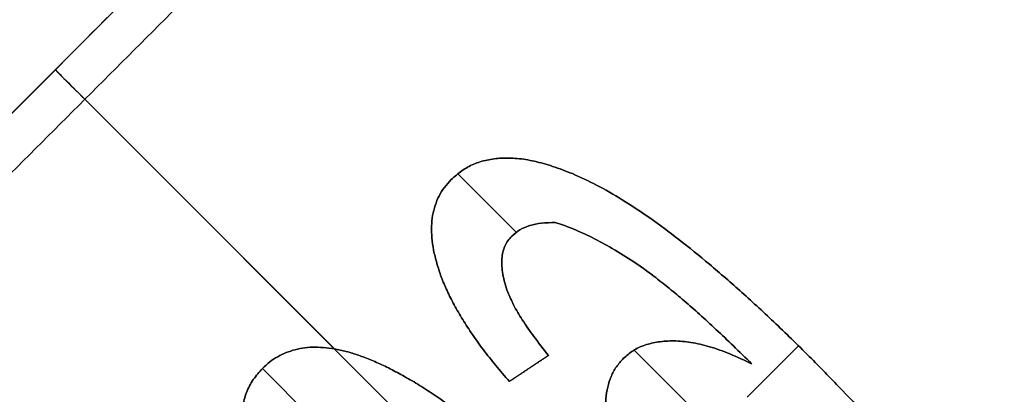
# Model space of a CAD drawing. Header units: millimetres. Extents: x -68 to 68, y -70 to 54.
# Tile 70 of 83: x 30.699 to 31.052, y -38.238 to -38.104. Entities that reach past the tile are written whole.
import ezdxf

# ---------------------------------------------------------------- set-up
doc = ezdxf.new("R2010")
doc.units = ezdxf.units.MM
doc.layers.add('Layer 01', color=7, linetype='Continuous', true_color=0x000000)

# ---------------------------------------------------------------- blocks, each defined once
blk = doc.blocks.new('User_Library-0603_SMD_Resistor.step')
at = {"layer": 'Layer 01', "color": 7, "true_color": 0xffffff}
for p, q in [((-0.11837, 0.302, -0.14177), (-0.09237, 0.302, -0.14177)), ((-0.07561, 0.302, -0.15328), (-0.07561, 0.302, -0.18233)), ((-0.07561, 0.302, -0.24201), (-0.07561, 0.302, -0.27161)), ((-0.05256, 0.301, -0.20268), (-0.0361, 0.301, -0.20598)), ((-0.04433, 0.302, -0.20433), (-0.04433, 0.3, -0.20433)), ((0, 0.3, -0.25856), (0, 0.3, -0.385)), ((0.02317, 0.302, -0.24219), (0.02317, 0.302, -0.27183)), ((0, 0.015, -0.4), (0, 0.285, -0.4)), ((-0.4, 0.15, -0.4), (0.4, 0.15, -0.4)), ((0, 0, 0.385), (0, 0, -0.385))]:
    blk.add_line(p, q, dxfattribs=at)
at = {"layer": 'Layer 01', "color": 7, "true_color": 0xffffff, "extrusion": (1, 0, 0)}
blk.add_arc((0.285, -0.385), 0.015, 270, 0, dxfattribs=at)
at = {"layer": 'Layer 01', "color": 7, "true_color": 0xffffff, "extrusion": (-1, 0, 0)}
blk.add_arc((-0.015, -0.385), 0.015, 270, 0, dxfattribs=at)
at = {"layer": 'Layer 01', "color": 7, "true_color": 0xffffff}
for points in [[(-0.4, 0.3, -0.385), (-0.4, 0.3), (-0.4, 0.3, 0.385)], [(0.4, 0.3, -0.385), (0, 0.3, -0.385), (-0.4, 0.3, -0.385)], [(-0.11841, 0.3, -0.13524), (-0.11841, 0.301, -0.13524), (-0.11841, 0.302, -0.13524)], [(-0.11821, 0.302, -0.15309), (-0.11821, 0.301, -0.15309), (-0.11821, 0.3, -0.15309)], [(-0.11821, 0.302, -0.11934), (-0.11821, 0.301, -0.11934), (-0.11821, 0.3, -0.11934)], [(-0.11754, 0.302, -0.16965), (-0.11754, 0.301, -0.16965), (-0.11754, 0.3, -0.16965)], [(-0.11646, 0.302, -0.18499), (-0.11646, 0.301, -0.18499), (-0.11646, 0.3, -0.18499)], [(-0.11497, 0.302, -0.19903), (-0.11497, 0.301, -0.19903), (-0.11497, 0.3, -0.19903)], [(-0.11306, 0.302, -0.21184), (-0.11306, 0.301, -0.21184), (-0.11306, 0.3, -0.21184)], [(-0.1107, 0.302, -0.22337), (-0.1107, 0.301, -0.22337), (-0.1107, 0.3, -0.22337)], [(-0.10792, 0.302, -0.23366), (-0.10792, 0.301, -0.23366), (-0.10792, 0.3, -0.23366)], [(-0.10468, 0.3, -0.24266), (-0.10468, 0.301, -0.24266), (-0.10468, 0.302, -0.24266)], [(-0.10195, 0.3, -0.14908), (-0.10195, 0.301, -0.14908), (-0.10195, 0.302, -0.14908)], [(-0.10185, 0.302, -0.15823), (-0.10185, 0.301, -0.15823), (-0.10185, 0.3, -0.15823)], [(-0.10164, 0.302, -0.16683), (-0.10164, 0.301, -0.16683), (-0.10164, 0.3, -0.16683)], [(-0.10154, 0.302, -0.2495), (-0.10154, 0.301, -0.2495), (-0.10154, 0.3, -0.2495)], [(-0.10128, 0.302, -0.1748), (-0.10128, 0.301, -0.1748), (-0.10128, 0.3, -0.1748)], [(-0.10082, 0.302, -0.18216), (-0.10082, 0.301, -0.18216), (-0.10082, 0.3, -0.18216)], [(-0.1002, 0.302, -0.18895), (-0.1002, 0.301, -0.18895), (-0.1002, 0.3, -0.18895)], [(-0.09948, 0.302, -0.19517), (-0.09948, 0.301, -0.19517), (-0.09948, 0.3, -0.19517)], [(-0.09892, 0.302, -0.1571), (-0.09892, 0.301, -0.1571), (-0.09892, 0.3, -0.1571)], [(-0.09866, 0.302, -0.20078), (-0.09866, 0.301, -0.20078), (-0.09866, 0.3, -0.20078)], [(-0.0982, 0.302, -0.25542), (-0.0982, 0.301, -0.25542), (-0.0982, 0.3, -0.25542)], [(-0.09768, 0.302, -0.20577), (-0.09768, 0.301, -0.20577), (-0.09768, 0.3, -0.20577)], [(-0.09562, 0.302, -0.16405), (-0.09562, 0.301, -0.16405), (-0.09562, 0.3, -0.16405)], [(-0.09552, 0.302, -0.21467), (-0.09552, 0.301, -0.21467), (-0.09552, 0.3, -0.21467)], [(-0.09454, 0.302, -0.26046), (-0.09454, 0.301, -0.26046), (-0.09454, 0.3, -0.26046)], [(-0.09315, 0.302, -0.22244), (-0.09315, 0.301, -0.22244), (-0.09315, 0.3, -0.22244)], [(-0.09197, 0.302, -0.16986), (-0.09197, 0.301, -0.16986), (-0.09197, 0.3, -0.16986)], [(-0.09063, 0.302, -0.26453), (-0.09063, 0.301, -0.26453), (-0.09063, 0.3, -0.26453)], [(-0.09063, 0.302, -0.22908), (-0.09063, 0.301, -0.22908), (-0.09063, 0.3, -0.22908)], [(-0.08801, 0.302, -0.17459), (-0.08801, 0.301, -0.17459), (-0.08801, 0.3, -0.17459)], [(-0.08796, 0.3, -0.23458), (-0.08796, 0.301, -0.23458), (-0.08796, 0.302, -0.23458)], [(-0.08652, 0.302, -0.26772), (-0.08652, 0.301, -0.26772), (-0.08652, 0.3, -0.26772)], [(-0.08436, 0.302, -0.23793), (-0.08436, 0.301, -0.23793), (-0.08436, 0.3, -0.23793)], [(-0.08384, 0.302, -0.17825), (-0.08384, 0.301, -0.17825), (-0.08384, 0.3, -0.17825)], [(-0.08209, 0.302, -0.27003), (-0.08209, 0.301, -0.27003), (-0.08209, 0.3, -0.27003)], [(-0.08075, 0.302, -0.24029), (-0.08075, 0.301, -0.24029), (-0.08075, 0.3, -0.24029)], [(-0.07957, 0.302, -0.18087), (-0.07957, 0.301, -0.18087), (-0.07957, 0.3, -0.18087)], [(-0.07741, 0.302, -0.27137), (-0.07741, 0.301, -0.27137), (-0.07741, 0.3, -0.27137)], [(-0.07715, 0.302, -0.24173), (-0.07715, 0.301, -0.24173), (-0.07715, 0.3, -0.24173)], [(-0.07525, 0.302, -0.18241), (-0.07525, 0.301, -0.18241), (-0.07525, 0.3, -0.18241)], [(-0.07355, 0.3, -0.2422), (-0.07355, 0.301, -0.2422), (-0.07355, 0.302, -0.2422)], [(-0.07247, 0.3, -0.27183), (-0.07247, 0.301, -0.27183), (-0.07247, 0.302, -0.27183)], [(-0.07134, 0.302, -0.24199), (-0.07134, 0.301, -0.24199), (-0.07134, 0.3, -0.24199)], [(-0.07077, 0.3, -0.18293), (-0.07077, 0.301, -0.18293), (-0.07077, 0.302, -0.18293)], [(-0.06918, 0.302, -0.24137), (-0.06918, 0.301, -0.24137), (-0.06918, 0.3, -0.24137)], [(-0.06877, 0.302, -0.27157), (-0.06877, 0.301, -0.27157), (-0.06877, 0.3, -0.27157)], [(-0.06717, 0.302, -0.24035), (-0.06717, 0.301, -0.24035), (-0.06717, 0.3, -0.24035)], [(-0.06691, 0.302, -0.18257), (-0.06691, 0.301, -0.18257), (-0.06691, 0.3, -0.18257)], [(-0.06527, 0.302, -0.27075), (-0.06527, 0.301, -0.27075), (-0.06527, 0.3, -0.27075)], [(-0.06522, 0.302, -0.2389), (-0.06522, 0.301, -0.2389), (-0.06522, 0.3, -0.2389)], [(-0.06336, 0.302, -0.23705), (-0.06336, 0.301, -0.23705), (-0.06336, 0.3, -0.23705)], [(-0.06316, 0.302, -0.18149), (-0.06316, 0.301, -0.18149), (-0.06316, 0.3, -0.18149)], [(-0.06187, 0.302, -0.26936), (-0.06187, 0.301, -0.26936), (-0.06187, 0.3, -0.26936)], [(-0.06156, 0.302, -0.23479), (-0.06156, 0.301, -0.23479), (-0.06156, 0.3, -0.23479)], [(-0.05992, 0.302, -0.23211), (-0.05992, 0.301, -0.23211), (-0.05992, 0.3, -0.23211)], [(-0.05961, 0.302, -0.17964), (-0.05961, 0.301, -0.17964), (-0.05961, 0.3, -0.17964)], [(-0.05868, 0.302, -0.26746), (-0.05868, 0.301, -0.26746), (-0.05868, 0.3, -0.26746)], [(-0.05832, 0.3, -0.22903), (-0.05832, 0.301, -0.22903), (-0.05832, 0.302, -0.22903)], [(-0.05657, 0.302, -0.22429), (-0.05657, 0.301, -0.22429), (-0.05657, 0.3, -0.22429)], [(-0.0557, 0.302, -0.26499), (-0.0557, 0.301, -0.26499), (-0.0557, 0.3, -0.26499)], [(-0.05498, 0.302, -0.21833), (-0.05498, 0.301, -0.21833), (-0.05498, 0.3, -0.21833)], [(-0.05369, 0.302, -0.21112), (-0.05369, 0.301, -0.21112), (-0.05369, 0.3, -0.21112)], [(-0.05287, 0.302, -0.26201), (-0.05287, 0.301, -0.26201), (-0.05287, 0.3, -0.26201)], [(-0.05256, 0.3, -0.20268), (-0.05256, 0.301, -0.20268), (-0.05256, 0.302, -0.20268)], [(-0.05256, 0.302, -0.20268), (-0.04433, 0.302, -0.20433), (-0.0361, 0.302, -0.20598)], [(-0.0361, 0.3, -0.20598), (-0.04433, 0.3, -0.20433), (-0.05256, 0.3, -0.20268)], [(-0.05019, 0.302, -0.25846), (-0.05019, 0.301, -0.25846), (-0.05019, 0.3, -0.25846)], [(-0.04767, 0.302, -0.25434), (-0.04767, 0.301, -0.25434), (-0.04767, 0.3, -0.25434)], [(-0.04536, 0.302, -0.24976), (-0.04536, 0.301, -0.24976), (-0.04536, 0.3, -0.24976)], [(-0.0433, 0.302, -0.24477), (-0.0433, 0.301, -0.24477), (-0.0433, 0.3, -0.24477)], [(-0.0415, 0.302, -0.23932), (-0.0415, 0.301, -0.23932), (-0.0415, 0.3, -0.23932)], [(-0.03996, 0.302, -0.2335), (-0.03996, 0.301, -0.2335), (-0.03996, 0.3, -0.2335)], [(-0.03862, 0.302, -0.22723), (-0.03862, 0.301, -0.22723), (-0.03862, 0.3, -0.22723)], [(-0.03754, 0.302, -0.22059), (-0.03754, 0.301, -0.22059), (-0.03754, 0.3, -0.22059)], [(-0.03671, 0.302, -0.21349), (-0.03671, 0.301, -0.21349), (-0.03671, 0.3, -0.21349)], [(-0.0361, 0.302, -0.20598), (-0.0361, 0.301, -0.20598), (-0.0361, 0.3, -0.20598)], [(-0.01356, 0.302, -0.22208), (-0.01356, 0.301, -0.22208), (-0.01356, 0.3, -0.22208)], [(-0.01217, 0.302, -0.22851), (-0.01217, 0.301, -0.22851), (-0.01217, 0.3, -0.22851)], [(-0.01058, 0.302, -0.23448), (-0.01058, 0.301, -0.23448), (-0.01058, 0.3, -0.23448)], [(-0.00888, 0.302, -0.24004), (-0.00888, 0.301, -0.24004), (-0.00888, 0.3, -0.24004)], [(-0.00703, 0.302, -0.24508), (-0.00703, 0.301, -0.24508), (-0.00703, 0.3, -0.24508)], [(-0.00502, 0.302, -0.24976), (-0.00502, 0.301, -0.24976), (-0.00502, 0.3, -0.24976)], [(-0.00291, 0.302, -0.25393), (-0.00291, 0.301, -0.25393), (-0.00291, 0.3, -0.25393)], [(-0.0006, 0.302, -0.25768), (-0.0006, 0.301, -0.25768), (-0.0006, 0.3, -0.25768)], [(0.00182, 0.302, -0.26098), (0.00182, 0.301, -0.26098), (0.00182, 0.3, -0.26098)], [(0.00444, 0.302, -0.26386), (0.00444, 0.301, -0.26386), (0.00444, 0.3, -0.26386)], [(0.00717, 0.302, -0.26633), (0.00717, 0.301, -0.26633), (0.00717, 0.3, -0.26633)], [(0.0101, 0.302, -0.26828), (0.0101, 0.301, -0.26828), (0.0101, 0.3, -0.26828)], [(0.01314, 0.302, -0.26983), (0.01314, 0.301, -0.26983), (0.01314, 0.3, -0.26983)], [(0.01633, 0.302, -0.27096), (0.01633, 0.301, -0.27096), (0.01633, 0.3, -0.27096)], [(0.01967, 0.302, -0.27163), (0.01967, 0.301, -0.27163), (0.01967, 0.3, -0.27163)], [(0.02317, 0.3, -0.27183), (0.02317, 0.301, -0.27183), (0.02317, 0.302, -0.27183)], [(0.02832, 0.302, -0.27132), (0.02832, 0.301, -0.27132), (0.02832, 0.3, -0.27132)], [(0.03331, 0.302, -0.26977), (0.03331, 0.301, -0.26977), (0.03331, 0.3, -0.26977)], [(0.4, 0.285, -0.4), (0, 0.285, -0.4), (-0.4, 0.285, -0.4)], [(-0.4, 0.015, -0.4), (0, 0.015, -0.4), (0.4, 0.015, -0.4)], [(-0.4, 0, 0.385), (-0.4, 0), (-0.4, 0, -0.385)], [(0.4, 0, -0.385), (0, 0, -0.385), (-0.4, 0, -0.385)]]:
    blk.add_open_spline(points, degree=2, dxfattribs=at)
for points, knots in [([(-0.10468, 0.302, -0.24266), (-0.10581, 0.302, -0.23968), (-0.10821, 0.302, -0.23337), (-0.11087, 0.302, -0.22303), (-0.11326, 0.302, -0.21148), (-0.1151, 0.302, -0.19865), (-0.11659, 0.302, -0.18458), (-0.11763, 0.302, -0.16926), (-0.11832, 0.302, -0.15267), (-0.11838, 0.302, -0.14119), (-0.11841, 0.302, -0.13524)], [-1, -1, -1, -1, -0.912106, -0.814209, -0.706146, -0.587187, -0.457451, -0.316279, -0.16399, 0, 0, 0, 0]), ([(-0.11841, 0.302, -0.13524), (-0.11837, 0.302, -0.12994), (-0.11829, 0.302, -0.11971), (-0.11774, 0.302, -0.10495), (-0.11679, 0.302, -0.09134), (-0.1154, 0.302, -0.0789), (-0.1137, 0.302, -0.06761), (-0.11155, 0.302, -0.05749), (-0.10901, 0.302, -0.04852), (-0.10608, 0.302, -0.04067), (-0.10281, 0.302, -0.03387), (-0.09933, 0.302, -0.02799), (-0.09564, 0.302, -0.02297), (-0.09165, 0.302, -0.01891), (-0.08745, 0.302, -0.0157), (-0.08301, 0.302, -0.01337), (-0.07828, 0.302, -0.01198), (-0.07504, 0.302, -0.0118), (-0.0734, 0.302, -0.01171)], [-1, -1, -1, -1, -0.88815, -0.784196, -0.688396, -0.600262, -0.520046, -0.447495, -0.381968, -0.32355, -0.270938, -0.222893, -0.17946, -0.13979, -0.103088, -0.068446, -0.034539, 0, 0, 0, 0]), ([(-0.11841, 0.301, -0.13524), (-0.11838, 0.301, -0.14119), (-0.11832, 0.301, -0.15267), (-0.11763, 0.301, -0.16926), (-0.11659, 0.301, -0.18458), (-0.1151, 0.301, -0.19865), (-0.11326, 0.301, -0.21148), (-0.11087, 0.301, -0.22303), (-0.10821, 0.301, -0.23337), (-0.10581, 0.301, -0.23968), (-0.10468, 0.301, -0.24266)], [0, 0, 0, 0, 0.16399, 0.316279, 0.457451, 0.587187, 0.706146, 0.814209, 0.912106, 1, 1, 1, 1]), ([(-0.0734, 0.301, -0.01171), (-0.07504, 0.301, -0.0118), (-0.07828, 0.301, -0.01198), (-0.08301, 0.301, -0.01337), (-0.08745, 0.301, -0.0157), (-0.09165, 0.301, -0.01891), (-0.09564, 0.301, -0.02297), (-0.09933, 0.301, -0.02799), (-0.10281, 0.301, -0.03387), (-0.10608, 0.301, -0.04067), (-0.10901, 0.301, -0.04852), (-0.11155, 0.301, -0.05749), (-0.1137, 0.301, -0.06761), (-0.1154, 0.301, -0.0789), (-0.11679, 0.301, -0.09134), (-0.11774, 0.301, -0.10495), (-0.11829, 0.301, -0.11971), (-0.11837, 0.301, -0.12994), (-0.11841, 0.301, -0.13524)], [0, 0, 0, 0, 0.034539, 0.068446, 0.103088, 0.13979, 0.17946, 0.222893, 0.270938, 0.32355, 0.381968, 0.447495, 0.520046, 0.600262, 0.688396, 0.784196, 0.88815, 1, 1, 1, 1]), ([(-0.11841, 0.3, -0.13524), (-0.11838, 0.3, -0.14119), (-0.11832, 0.3, -0.15267), (-0.11763, 0.3, -0.16926), (-0.11659, 0.3, -0.18458), (-0.1151, 0.3, -0.19865), (-0.11326, 0.3, -0.21148), (-0.11087, 0.3, -0.22303), (-0.10821, 0.3, -0.23337), (-0.10581, 0.3, -0.23968), (-0.10468, 0.3, -0.24266)], [0, 0, 0, 0, 0.16399, 0.316279, 0.457451, 0.587187, 0.706146, 0.814209, 0.912106, 1, 1, 1, 1]), ([(-0.0734, 0.3, -0.01171), (-0.07504, 0.3, -0.0118), (-0.07828, 0.3, -0.01198), (-0.08301, 0.3, -0.01337), (-0.08745, 0.3, -0.0157), (-0.09165, 0.3, -0.01891), (-0.09564, 0.3, -0.02297), (-0.09933, 0.3, -0.02799), (-0.10281, 0.3, -0.03387), (-0.10608, 0.3, -0.04067), (-0.10901, 0.3, -0.04852), (-0.11155, 0.3, -0.05749), (-0.1137, 0.3, -0.06761), (-0.1154, 0.3, -0.0789), (-0.11679, 0.3, -0.09134), (-0.11774, 0.3, -0.10495), (-0.11829, 0.3, -0.11971), (-0.11837, 0.3, -0.12994), (-0.11841, 0.3, -0.13524)], [0, 0, 0, 0, 0.034539, 0.068446, 0.103088, 0.13979, 0.17946, 0.222893, 0.270938, 0.32355, 0.381968, 0.447495, 0.520046, 0.600262, 0.688396, 0.784196, 0.88815, 1, 1, 1, 1]), ([(-0.07247, 0.302, -0.27183), (-0.07413, 0.302, -0.27174), (-0.07741, 0.302, -0.27156), (-0.0822, 0.302, -0.27017), (-0.08666, 0.302, -0.26781), (-0.09082, 0.302, -0.26452), (-0.09478, 0.302, -0.2604), (-0.0984, 0.302, -0.25532), (-0.10175, 0.302, -0.24934), (-0.10367, 0.302, -0.24496), (-0.10468, 0.302, -0.24266)], [-1, -1, -1, -1, -0.892674, -0.787329, -0.67929, -0.566631, -0.444611, -0.309908, -0.16287, 0, 0, 0, 0]), ([(-0.10468, 0.301, -0.24266), (-0.10367, 0.301, -0.24496), (-0.10175, 0.301, -0.24934), (-0.0984, 0.301, -0.25532), (-0.09478, 0.301, -0.2604), (-0.09082, 0.301, -0.26452), (-0.08666, 0.301, -0.26781), (-0.0822, 0.301, -0.27017), (-0.07741, 0.301, -0.27156), (-0.07413, 0.301, -0.27174), (-0.07247, 0.301, -0.27183)], [0, 0, 0, 0, 0.16287, 0.309908, 0.444611, 0.566631, 0.67929, 0.787329, 0.892674, 1, 1, 1, 1]), ([(-0.10468, 0.3, -0.24266), (-0.10367, 0.3, -0.24496), (-0.10175, 0.3, -0.24934), (-0.0984, 0.3, -0.25532), (-0.09478, 0.3, -0.2604), (-0.09082, 0.3, -0.26452), (-0.08666, 0.3, -0.26781), (-0.0822, 0.3, -0.27017), (-0.07741, 0.3, -0.27156), (-0.07413, 0.3, -0.27174), (-0.07247, 0.3, -0.27183)], [0, 0, 0, 0, 0.16287, 0.309908, 0.444611, 0.566631, 0.67929, 0.787329, 0.892674, 1, 1, 1, 1]), ([(-0.07077, 0.302, -0.18293), (-0.07228, 0.302, -0.18283), (-0.07532, 0.302, -0.18263), (-0.07978, 0.302, -0.18095), (-0.08407, 0.302, -0.17826), (-0.08827, 0.302, -0.17455), (-0.09222, 0.302, -0.16976), (-0.09588, 0.302, -0.16388), (-0.09914, 0.302, -0.15687), (-0.10098, 0.302, -0.15177), (-0.10195, 0.302, -0.14908)], [-1, -1, -1, -1, -0.907964, -0.814222, -0.711841, -0.59864, -0.472555, -0.3323, -0.175284, 0, 0, 0, 0]), ([(-0.10195, 0.302, -0.14908), (-0.10192, 0.302, -0.15213), (-0.10187, 0.302, -0.15805), (-0.10168, 0.302, -0.16662), (-0.10131, 0.302, -0.1746), (-0.10087, 0.302, -0.18198), (-0.10024, 0.302, -0.18877), (-0.09953, 0.302, -0.19498), (-0.09874, 0.302, -0.2006), (-0.09744, 0.302, -0.20711), (-0.09569, 0.302, -0.21436), (-0.09333, 0.302, -0.22214), (-0.09089, 0.302, -0.22883), (-0.08888, 0.302, -0.23276), (-0.08796, 0.302, -0.23458)], [-1, -1, -1, -1, -0.895269, -0.796988, -0.705702, -0.621403, -0.543422, -0.471758, -0.406942, -0.348789, -0.244049, -0.151179, -0.069993, 0, 0, 0, 0]), ([(-0.10195, 0.301, -0.14908), (-0.10098, 0.301, -0.15177), (-0.09914, 0.301, -0.15687), (-0.09588, 0.301, -0.16388), (-0.09222, 0.301, -0.16976), (-0.08827, 0.301, -0.17455), (-0.08407, 0.301, -0.17826), (-0.07978, 0.301, -0.18095), (-0.07532, 0.301, -0.18263), (-0.07228, 0.301, -0.18283), (-0.07077, 0.301, -0.18293)], [0, 0, 0, 0, 0.175284, 0.3323, 0.472555, 0.59864, 0.711841, 0.814222, 0.907964, 1, 1, 1, 1]), ([(-0.08796, 0.301, -0.23458), (-0.08888, 0.301, -0.23276), (-0.09089, 0.301, -0.22883), (-0.09333, 0.301, -0.22214), (-0.09569, 0.301, -0.21436), (-0.09744, 0.301, -0.20711), (-0.09874, 0.301, -0.2006), (-0.09953, 0.301, -0.19498), (-0.10024, 0.301, -0.18877), (-0.10087, 0.301, -0.18198), (-0.10131, 0.301, -0.1746), (-0.10168, 0.301, -0.16662), (-0.10187, 0.301, -0.15805), (-0.10192, 0.301, -0.15213), (-0.10195, 0.301, -0.14908)], [0, 0, 0, 0, 0.069993, 0.151179, 0.244049, 0.348789, 0.406942, 0.471758, 0.543422, 0.621403, 0.705702, 0.796988, 0.895269, 1, 1, 1, 1]), ([(-0.10195, 0.3, -0.14908), (-0.10098, 0.3, -0.15177), (-0.09914, 0.3, -0.15687), (-0.09588, 0.3, -0.16388), (-0.09222, 0.3, -0.16976), (-0.08827, 0.3, -0.17455), (-0.08407, 0.3, -0.17826), (-0.07978, 0.3, -0.18095), (-0.07532, 0.3, -0.18263), (-0.07228, 0.3, -0.18283), (-0.07077, 0.3, -0.18293)], [0, 0, 0, 0, 0.175284, 0.3323, 0.472555, 0.59864, 0.711841, 0.814222, 0.907964, 1, 1, 1, 1]), ([(-0.08796, 0.3, -0.23458), (-0.08888, 0.3, -0.23276), (-0.09089, 0.3, -0.22883), (-0.09333, 0.3, -0.22214), (-0.09569, 0.3, -0.21436), (-0.09744, 0.3, -0.20711), (-0.09874, 0.3, -0.2006), (-0.09953, 0.3, -0.19498), (-0.10024, 0.3, -0.18877), (-0.10087, 0.3, -0.18198), (-0.10131, 0.3, -0.1746), (-0.10168, 0.3, -0.16662), (-0.10187, 0.3, -0.15805), (-0.10192, 0.3, -0.15213), (-0.10195, 0.3, -0.14908)], [0, 0, 0, 0, 0.069993, 0.151179, 0.244049, 0.348789, 0.406942, 0.471758, 0.543422, 0.621403, 0.705702, 0.796988, 0.895269, 1, 1, 1, 1]), ([(-0.08796, 0.302, -0.23458), (-0.08679, 0.302, -0.23574), (-0.08461, 0.302, -0.23792), (-0.08094, 0.302, -0.24032), (-0.07728, 0.302, -0.24192), (-0.07477, 0.302, -0.24211), (-0.07355, 0.302, -0.2422)], [-1, -1, -1, -1, -0.706308, -0.448782, -0.216987, 0, 0, 0, 0]), ([(-0.07355, 0.301, -0.2422), (-0.07477, 0.301, -0.24211), (-0.07728, 0.301, -0.24192), (-0.08094, 0.301, -0.24032), (-0.08461, 0.301, -0.23792), (-0.08679, 0.301, -0.23574), (-0.08796, 0.301, -0.23458)], [0, 0, 0, 0, 0.216987, 0.448782, 0.706308, 1, 1, 1, 1]), ([(-0.07355, 0.3, -0.2422), (-0.07477, 0.3, -0.24211), (-0.07728, 0.3, -0.24192), (-0.08094, 0.3, -0.24032), (-0.08461, 0.3, -0.23792), (-0.08679, 0.3, -0.23574), (-0.08796, 0.3, -0.23458)], [0, 0, 0, 0, 0.216987, 0.448782, 0.706308, 1, 1, 1, 1]), ([(-0.07355, 0.302, -0.2422), (-0.07281, 0.302, -0.24216), (-0.07132, 0.302, -0.24207), (-0.06915, 0.302, -0.24144), (-0.06709, 0.302, -0.24037), (-0.06512, 0.302, -0.23891), (-0.06327, 0.302, -0.23701), (-0.06146, 0.302, -0.23476), (-0.05983, 0.302, -0.23204), (-0.05884, 0.302, -0.23006), (-0.05832, 0.302, -0.22903)], [-1, -1, -1, -1, -0.895592, -0.789987, -0.684024, -0.569906, -0.446819, -0.310892, -0.163277, 0, 0, 0, 0]), ([(-0.05832, 0.301, -0.22903), (-0.05884, 0.301, -0.23006), (-0.05983, 0.301, -0.23204), (-0.06146, 0.301, -0.23476), (-0.06327, 0.301, -0.23701), (-0.06512, 0.301, -0.23891), (-0.06709, 0.301, -0.24037), (-0.06915, 0.301, -0.24144), (-0.07132, 0.301, -0.24207), (-0.07281, 0.301, -0.24216), (-0.07355, 0.301, -0.2422)], [0, 0, 0, 0, 0.163277, 0.310892, 0.446819, 0.569906, 0.684024, 0.789987, 0.895592, 1, 1, 1, 1]), ([(-0.05832, 0.3, -0.22903), (-0.05884, 0.3, -0.23006), (-0.05983, 0.3, -0.23204), (-0.06146, 0.3, -0.23476), (-0.06327, 0.3, -0.23701), (-0.06512, 0.3, -0.23891), (-0.06709, 0.3, -0.24037), (-0.06915, 0.3, -0.24144), (-0.07132, 0.3, -0.24207), (-0.07281, 0.3, -0.24216), (-0.07355, 0.3, -0.2422)], [0, 0, 0, 0, 0.163277, 0.310892, 0.446819, 0.569906, 0.684024, 0.789987, 0.895592, 1, 1, 1, 1]), ([(-0.0361, 0.302, -0.20598), (-0.03629, 0.302, -0.20848), (-0.03666, 0.302, -0.21336), (-0.03746, 0.302, -0.22046), (-0.03855, 0.302, -0.22714), (-0.03988, 0.302, -0.23338), (-0.04142, 0.302, -0.23925), (-0.04319, 0.302, -0.24469), (-0.04526, 0.302, -0.24971), (-0.04757, 0.302, -0.25428), (-0.05006, 0.302, -0.25839), (-0.05273, 0.302, -0.26197), (-0.05559, 0.302, -0.26499), (-0.05858, 0.302, -0.26751), (-0.06182, 0.302, -0.26944), (-0.06521, 0.302, -0.27083), (-0.06879, 0.302, -0.2717), (-0.07123, 0.302, -0.27179), (-0.07247, 0.302, -0.27183)], [-1, -1, -1, -1, -0.908157, -0.821058, -0.739117, -0.660911, -0.587612, -0.517626, -0.451844, -0.389318, -0.330502, -0.276333, -0.22622, -0.17902, -0.133753, -0.089046, -0.045249, 0, 0, 0, 0]), ([(-0.07247, 0.301, -0.27183), (-0.07123, 0.301, -0.27179), (-0.06879, 0.301, -0.2717), (-0.06521, 0.301, -0.27083), (-0.06182, 0.301, -0.26944), (-0.05858, 0.301, -0.26751), (-0.05559, 0.301, -0.26499), (-0.05273, 0.301, -0.26197), (-0.05006, 0.301, -0.25839), (-0.04757, 0.301, -0.25428), (-0.04526, 0.301, -0.24971), (-0.04319, 0.301, -0.24469), (-0.04142, 0.301, -0.23925), (-0.03988, 0.301, -0.23338), (-0.03855, 0.301, -0.22714), (-0.03746, 0.301, -0.22046), (-0.03666, 0.301, -0.21336), (-0.03629, 0.301, -0.20848), (-0.0361, 0.301, -0.20598)], [0, 0, 0, 0, 0.045249, 0.089046, 0.133753, 0.17902, 0.22622, 0.276333, 0.330502, 0.389318, 0.451844, 0.517626, 0.587612, 0.660911, 0.739117, 0.821058, 0.908157, 1, 1, 1, 1]), ([(-0.07247, 0.3, -0.27183), (-0.07123, 0.3, -0.27179), (-0.06879, 0.3, -0.2717), (-0.06521, 0.3, -0.27083), (-0.06182, 0.3, -0.26944), (-0.05858, 0.3, -0.26751), (-0.05559, 0.3, -0.26499), (-0.05273, 0.3, -0.26197), (-0.05006, 0.3, -0.25839), (-0.04757, 0.3, -0.25428), (-0.04526, 0.3, -0.24971), (-0.04319, 0.3, -0.24469), (-0.04142, 0.3, -0.23925), (-0.03988, 0.3, -0.23338), (-0.03855, 0.3, -0.22714), (-0.03746, 0.3, -0.22046), (-0.03666, 0.3, -0.21336), (-0.03629, 0.3, -0.20848), (-0.0361, 0.3, -0.20598)], [0, 0, 0, 0, 0.045249, 0.089046, 0.133753, 0.17902, 0.22622, 0.276333, 0.330502, 0.389318, 0.451844, 0.517626, 0.587612, 0.660911, 0.739117, 0.821058, 0.908157, 1, 1, 1, 1]), ([(-0.0328, 0.302, -0.09958), (-0.03283, 0.302, -0.10258), (-0.03288, 0.302, -0.10845), (-0.0334, 0.302, -0.11704), (-0.03426, 0.302, -0.1252), (-0.03551, 0.302, -0.13292), (-0.03703, 0.302, -0.14024), (-0.03892, 0.302, -0.14714), (-0.04118, 0.302, -0.15361), (-0.0438, 0.302, -0.15957), (-0.04659, 0.302, -0.16501), (-0.04954, 0.302, -0.16977), (-0.05272, 0.302, -0.17378), (-0.05598, 0.302, -0.17713), (-0.05949, 0.302, -0.17966), (-0.06307, 0.302, -0.1816), (-0.06688, 0.302, -0.18271), (-0.06948, 0.302, -0.18286), (-0.07077, 0.302, -0.18293)], [-1, -1, -1, -1, -0.909148, -0.822306, -0.739818, -0.660965, -0.585629, -0.513469, -0.444682, -0.37843, -0.316442, -0.259988, -0.208997, -0.162015, -0.118928, -0.07853, -0.0391, 0, 0, 0, 0]), ([(-0.07077, 0.301, -0.18293), (-0.06948, 0.301, -0.18286), (-0.06688, 0.301, -0.18271), (-0.06307, 0.301, -0.1816), (-0.05949, 0.301, -0.17966), (-0.05598, 0.301, -0.17713), (-0.05272, 0.301, -0.17378), (-0.04954, 0.301, -0.16977), (-0.04659, 0.301, -0.16501), (-0.0438, 0.301, -0.15957), (-0.04118, 0.301, -0.15361), (-0.03892, 0.301, -0.14714), (-0.03703, 0.301, -0.14024), (-0.03551, 0.301, -0.13292), (-0.03426, 0.301, -0.1252), (-0.0334, 0.301, -0.11704), (-0.03288, 0.301, -0.10845), (-0.03283, 0.301, -0.10258), (-0.0328, 0.301, -0.09958)], [0, 0, 0, 0, 0.0391, 0.07853, 0.118928, 0.162015, 0.208997, 0.259988, 0.316442, 0.37843, 0.444682, 0.513469, 0.585629, 0.660965, 0.739818, 0.822306, 0.909148, 1, 1, 1, 1]), ([(-0.07077, 0.3, -0.18293), (-0.06948, 0.3, -0.18286), (-0.06688, 0.3, -0.18271), (-0.06307, 0.3, -0.1816), (-0.05949, 0.3, -0.17966), (-0.05598, 0.3, -0.17713), (-0.05272, 0.3, -0.17378), (-0.04954, 0.3, -0.16977), (-0.04659, 0.3, -0.16501), (-0.0438, 0.3, -0.15957), (-0.04118, 0.3, -0.15361), (-0.03892, 0.3, -0.14714), (-0.03703, 0.3, -0.14024), (-0.03551, 0.3, -0.13292), (-0.03426, 0.3, -0.1252), (-0.0334, 0.3, -0.11704), (-0.03288, 0.3, -0.10845), (-0.03283, 0.3, -0.10258), (-0.0328, 0.3, -0.09958)], [0, 0, 0, 0, 0.0391, 0.07853, 0.118928, 0.162015, 0.208997, 0.259988, 0.316442, 0.37843, 0.444682, 0.513469, 0.585629, 0.660965, 0.739818, 0.822306, 0.909148, 1, 1, 1, 1]), ([(-0.05832, 0.302, -0.22903), (-0.05771, 0.302, -0.22746), (-0.05635, 0.302, -0.22397), (-0.05481, 0.302, -0.21797), (-0.05358, 0.302, -0.21074), (-0.05292, 0.302, -0.2055), (-0.05256, 0.302, -0.20268)], [-1, -1, -1, -1, -0.813475, -0.585132, -0.314678, 0, 0, 0, 0]), ([(-0.05256, 0.301, -0.20268), (-0.05292, 0.301, -0.2055), (-0.05358, 0.301, -0.21074), (-0.05481, 0.301, -0.21797), (-0.05635, 0.301, -0.22397), (-0.05771, 0.301, -0.22746), (-0.05832, 0.301, -0.22903)], [0, 0, 0, 0, 0.314678, 0.585132, 0.813475, 1, 1, 1, 1]), ([(-0.05256, 0.3, -0.20268), (-0.05292, 0.3, -0.2055), (-0.05358, 0.3, -0.21074), (-0.05481, 0.3, -0.21797), (-0.05635, 0.3, -0.22397), (-0.05771, 0.3, -0.22746), (-0.05832, 0.3, -0.22903)], [0, 0, 0, 0, 0.314678, 0.585132, 0.813475, 1, 1, 1, 1]), ([(0.02317, 0.302, -0.27183), (0.022, 0.302, -0.2718), (0.0197, 0.302, -0.27173), (0.01632, 0.302, -0.27104), (0.0131, 0.302, -0.26989), (0.01004, 0.302, -0.26831), (0.00706, 0.302, -0.26638), (0.00436, 0.302, -0.26384), (0.00172, 0.302, -0.26098), (-0.0007, 0.302, -0.25762), (-0.00302, 0.302, -0.25389), (-0.00513, 0.302, -0.24965), (-0.0071, 0.302, -0.24501), (-0.00899, 0.302, -0.23992), (-0.01063, 0.302, -0.23437), (-0.01227, 0.302, -0.2284), (-0.01361, 0.302, -0.22194), (-0.01492, 0.302, -0.21505), (-0.01604, 0.302, -0.20767), (-0.01701, 0.302, -0.1998), (-0.01783, 0.302, -0.19139), (-0.01849, 0.302, -0.18247), (-0.01901, 0.302, -0.17302), (-0.01934, 0.302, -0.16304), (-0.01963, 0.302, -0.15252), (-0.01963, 0.302, -0.14534), (-0.01963, 0.302, -0.14167)], [-1, -1, -1, -1, -0.976284, -0.953206, -0.930302, -0.907258, -0.883407, -0.858512, -0.832142, -0.804496, -0.77464, -0.743033, -0.708563, -0.672215, -0.632898, -0.591094, -0.546571, -0.499113, -0.448741, -0.395064, -0.338042, -0.277294, -0.213486, -0.1459, -0.074506, 0, 0, 0, 0]), ([(-0.01963, 0.301, -0.14167), (-0.01963, 0.301, -0.14534), (-0.01963, 0.301, -0.15252), (-0.01934, 0.301, -0.16304), (-0.01901, 0.301, -0.17302), (-0.01849, 0.301, -0.18247), (-0.01783, 0.301, -0.19139), (-0.01701, 0.301, -0.1998), (-0.01604, 0.301, -0.20767), (-0.01492, 0.301, -0.21505), (-0.01361, 0.301, -0.22194), (-0.01227, 0.301, -0.2284), (-0.01063, 0.301, -0.23437), (-0.00899, 0.301, -0.23992), (-0.0071, 0.301, -0.24501), (-0.00513, 0.301, -0.24965), (-0.00302, 0.301, -0.25389), (-0.0007, 0.301, -0.25762), (0.00172, 0.301, -0.26098), (0.00436, 0.301, -0.26384), (0.00706, 0.301, -0.26638), (0.01004, 0.301, -0.26831), (0.0131, 0.301, -0.26989), (0.01632, 0.301, -0.27104), (0.0197, 0.301, -0.27173), (0.022, 0.301, -0.2718), (0.02317, 0.301, -0.27183)], [0, 0, 0, 0, 0.074506, 0.1459, 0.213486, 0.277294, 0.338042, 0.395064, 0.448741, 0.499113, 0.546571, 0.591094, 0.632898, 0.672215, 0.708563, 0.743033, 0.77464, 0.804496, 0.832142, 0.858512, 0.883407, 0.907258, 0.930302, 0.953206, 0.976284, 1, 1, 1, 1]), ([(-0.01963, 0.3, -0.14167), (-0.01963, 0.3, -0.14534), (-0.01963, 0.3, -0.15252), (-0.01934, 0.3, -0.16304), (-0.01901, 0.3, -0.17302), (-0.01849, 0.3, -0.18247), (-0.01783, 0.3, -0.19139), (-0.01701, 0.3, -0.1998), (-0.01604, 0.3, -0.20767), (-0.01492, 0.3, -0.21505), (-0.01361, 0.3, -0.22194), (-0.01227, 0.3, -0.2284), (-0.01063, 0.3, -0.23437), (-0.00899, 0.3, -0.23992), (-0.0071, 0.3, -0.24501), (-0.00513, 0.3, -0.24965), (-0.00302, 0.3, -0.25389), (-0.0007, 0.3, -0.25762), (0.00172, 0.3, -0.26098), (0.00436, 0.3, -0.26384), (0.00706, 0.3, -0.26638), (0.01004, 0.3, -0.26831), (0.0131, 0.3, -0.26989), (0.01632, 0.3, -0.27104), (0.0197, 0.3, -0.27173), (0.022, 0.3, -0.2718), (0.02317, 0.3, -0.27183)], [0, 0, 0, 0, 0.074506, 0.1459, 0.213486, 0.277294, 0.338042, 0.395064, 0.448741, 0.499113, 0.546571, 0.591094, 0.632898, 0.672215, 0.708563, 0.743033, 0.77464, 0.804496, 0.832142, 0.858512, 0.883407, 0.907258, 0.930302, 0.953206, 0.976284, 1, 1, 1, 1]), ([(0.06598, 0.302, -0.14167), (0.06597, 0.302, -0.14475), (0.06595, 0.302, -0.15076), (0.06578, 0.302, -0.1595), (0.06559, 0.302, -0.16775), (0.0653, 0.302, -0.17552), (0.06482, 0.302, -0.18281), (0.0643, 0.302, -0.18962), (0.06378, 0.302, -0.19594), (0.06278, 0.302, -0.20357), (0.06156, 0.302, -0.2124), (0.05979, 0.302, -0.2223), (0.05792, 0.302, -0.23135), (0.05585, 0.302, -0.23957), (0.05341, 0.302, -0.24693), (0.05049, 0.302, -0.25344), (0.04683, 0.302, -0.25896), (0.04273, 0.302, -0.26359), (0.03818, 0.302, -0.26718), (0.03344, 0.302, -0.26993), (0.02837, 0.302, -0.27153), (0.0249, 0.302, -0.27173), (0.02317, 0.302, -0.27183)], [-1, -1, -1, -1, -0.937425, -0.878318, -0.822679, -0.770144, -0.720681, -0.674662, -0.631732, -0.592149, -0.518748, -0.450964, -0.388443, -0.331361, -0.279253, -0.231348, -0.187189, -0.145588, -0.106498, -0.070233, -0.034937, 0, 0, 0, 0]), ([(0.02317, 0.301, -0.27183), (0.0249, 0.301, -0.27173), (0.02837, 0.301, -0.27153), (0.03344, 0.301, -0.26993), (0.03818, 0.301, -0.26718), (0.04273, 0.301, -0.26359), (0.04683, 0.301, -0.25896), (0.05049, 0.301, -0.25344), (0.05341, 0.301, -0.24693), (0.05585, 0.301, -0.23957), (0.05792, 0.301, -0.23135), (0.05979, 0.301, -0.2223), (0.06156, 0.301, -0.2124), (0.06278, 0.301, -0.20357), (0.06378, 0.301, -0.19594), (0.0643, 0.301, -0.18962), (0.06482, 0.301, -0.18281), (0.0653, 0.301, -0.17552), (0.06559, 0.301, -0.16775), (0.06578, 0.301, -0.1595), (0.06595, 0.301, -0.15076), (0.06597, 0.301, -0.14475), (0.06598, 0.301, -0.14167)], [0, 0, 0, 0, 0.034937, 0.070233, 0.106498, 0.145588, 0.187189, 0.231348, 0.279253, 0.331361, 0.388443, 0.450964, 0.518748, 0.592149, 0.631732, 0.674662, 0.720681, 0.770144, 0.822679, 0.878318, 0.937425, 1, 1, 1, 1]), ([(0.02317, 0.3, -0.27183), (0.0249, 0.3, -0.27173), (0.02837, 0.3, -0.27153), (0.03344, 0.3, -0.26993), (0.03818, 0.3, -0.26718), (0.04273, 0.3, -0.26359), (0.04683, 0.3, -0.25896), (0.05049, 0.3, -0.25344), (0.05341, 0.3, -0.24693), (0.05585, 0.3, -0.23957), (0.05792, 0.3, -0.23135), (0.05979, 0.3, -0.2223), (0.06156, 0.3, -0.2124), (0.06278, 0.3, -0.20357), (0.06378, 0.3, -0.19594), (0.0643, 0.3, -0.18962), (0.06482, 0.3, -0.18281), (0.0653, 0.3, -0.17552), (0.06559, 0.3, -0.16775), (0.06578, 0.3, -0.1595), (0.06595, 0.3, -0.15076), (0.06597, 0.3, -0.14475), (0.06598, 0.3, -0.14167)], [0, 0, 0, 0, 0.034937, 0.070233, 0.106498, 0.145588, 0.187189, 0.231348, 0.279253, 0.331361, 0.388443, 0.450964, 0.518748, 0.592149, 0.631732, 0.674662, 0.720681, 0.770144, 0.822679, 0.878318, 0.937425, 1, 1, 1, 1])]:
    blk.add_open_spline(points, degree=3, knots=knots, dxfattribs=at)
blk = doc.blocks.new('M38.step')
at = {"layer": 'Layer 01', "extrusion": (0.707107, -0.707107, -1.81059e-08), "rotation": 180.0000035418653}
blk.add_blockref('User_Library-0603_SMD_Resistor.step', (23.04457, -1.61672, 105.64175), dxfattribs=at)
blk = doc.blocks.new('MC403-X_A_090322_MultipleBody.step')
at = {"layer": 'Layer 01'}
blk.add_blockref('M38.step', (0, 0), dxfattribs=at)
blk = doc.blocks.new('MC403-X_A_090322_MultipleBody 090322')
at = {"layer": 'Layer 01'}
blk.add_blockref('MC403-X_A_090322_MultipleBody.step', (0, 0), dxfattribs=at)

msp = doc.modelspace()

# ---------------------------------------------------------------- block references
at = {"layer": 'Layer 01'}
msp.add_blockref('MC403-X_A_090322_MultipleBody 090322', (-60, 20, 1.6014), dxfattribs=at)

doc.saveas('drawing.dxf')
